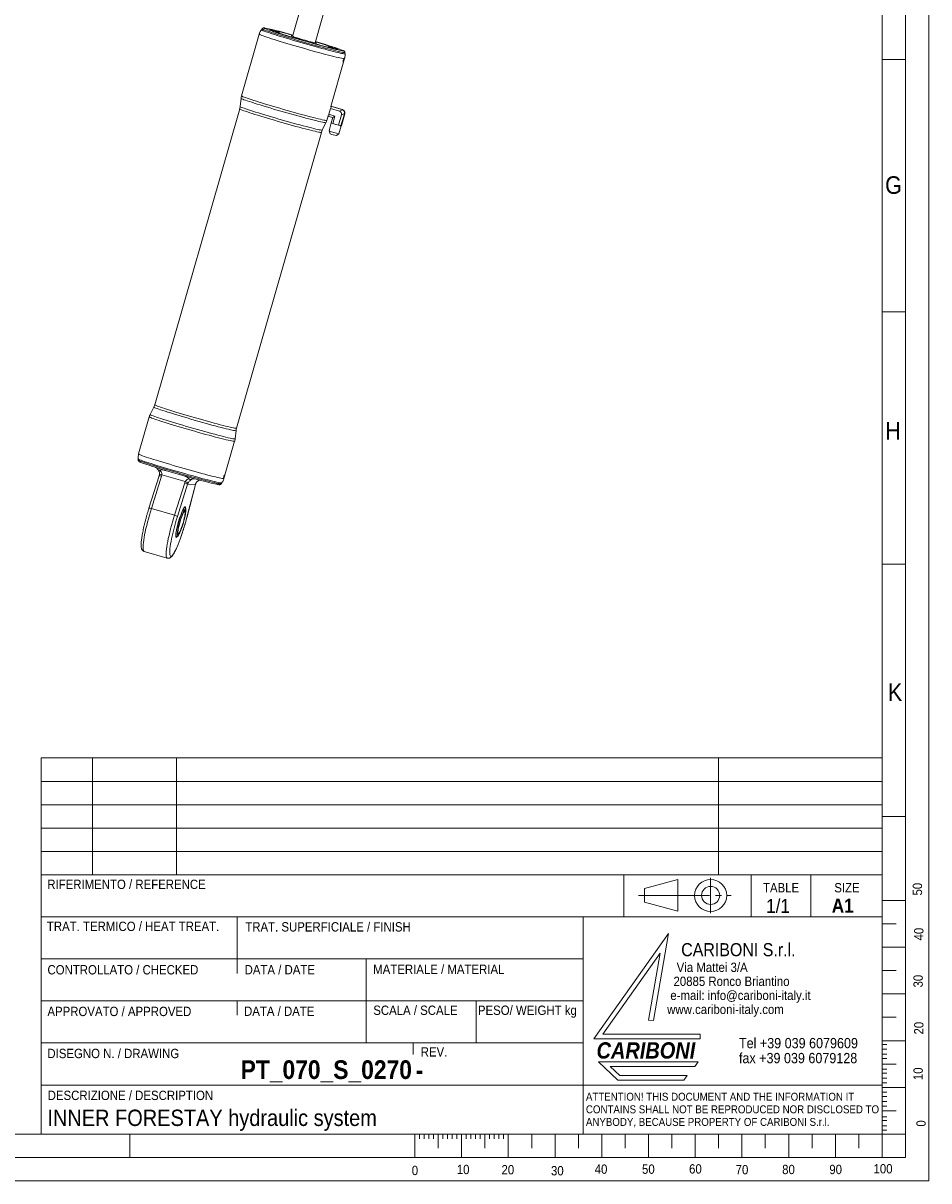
# Model space of a CAD drawing. Header units: millimetres. Extents: x 50 to 4155, y 50 to 2920.
# Tile 10 of 12: x 3186 to 4155, y 50 to 1289. Entities that reach past the tile are written whole.
import ezdxf

# ---------------------------------------------------------------- set-up
doc = ezdxf.new("R2010")
doc.units = ezdxf.units.MM
doc.header["$LTSCALE"] = 5
doc.linetypes.add('SLD-Centro', pattern=[19.05, 15.24, -1.27, 1.27, -1.27])
doc.linetypes.add('SLD-Solido', pattern=[0])
doc.styles.add('SLDTEXTSTYLE1', font='GOTHIC.TTF', dxfattribs={"width": 0.913})
doc.styles.add('SLDTEXTSTYLE2', font='GOTHICB.TTF', dxfattribs={"width": 0.913})
doc.styles.add('SLDTEXTSTYLE3', font='GOTHICBI.TTF', dxfattribs={"width": 0.913})

# ---------------------------------------------------------------- blocks, each defined once
blk = doc.blocks.new('SW_NOTE_0')
at = {"color": 0, "linetype": 'Continuous', "lineweight": 0, "char_height": 10, "attachment_point": 1, "style": 'SLDTEXTSTYLE1'}
for s, insert in [('   Via Mattei 3/A', (0, 12.8)), ('  20885 Ronco Briantino', (0, -2.2)), (' e-mail: info@cariboni-italy.it', (0, -17.2)), ('www.cariboni-italy.com', (0, -32.2))]:
    blk.add_mtext(s, dxfattribs=dict(at, insert=insert))
blk = doc.blocks.new('SW_NOTE_1')
at = {"color": 0, "linetype": 'Continuous', "lineweight": 0, "char_height": 11, "attachment_point": 1, "style": 'SLDTEXTSTYLE1'}
for s, insert in [('Tel +39 039 6079609', (0, 14.1)), ('fax +39 039 6079128', (0, -1.9))]:
    blk.add_mtext(s, dxfattribs=dict(at, insert=insert))
blk = doc.blocks.new('SW_NOTE_2')
at = {"color": 0, "linetype": 'Continuous', "lineweight": 0, "char_height": 8.5, "attachment_point": 1, "style": 'SLDTEXTSTYLE1'}
for s, insert in [('ATTENTION! THIS DOCUMENT AND THE INFORMATION IT', (0, 10.9)), ('CONTAINS SHALL NOT BE REPRODUCED NOR DISCLOSED TO', (0, -2.6)), ('ANYBODY, BECAUSE PROPERTY OF CARIBONI S.r.l.', (0, -16.1))]:
    blk.add_mtext(s, dxfattribs=dict(at, insert=insert))

msp = doc.modelspace()

# ---------------------------------------------------------------- linework, layer by layer
at = {"color": 7, "linetype": 'SLD-Solido', "lineweight": 0}
for p, q in [((4155, 50), (4155, 2920)), ((4130, 75), (4130, 2895)), ((4130, 1250), (4105, 1250)), ((4105, 1250), (4130, 1250)), ((4105, 980), (4130, 980)), ((4105, 710), (4130, 710)), ((3205, 502.536), (3205, 100.036)), ((3205, 502.536), (4105, 502.536)), ((3260, 502.536), (3260, 377.495)), ((3350, 502.536), (3350, 377.495)), ((3930, 502.536), (3930, 377.495)), ((3205.017, 477.495), (4105.017, 477.495)), ((3205.017, 452.495), (4105.017, 452.495)), ((4105, 440), (4130, 440)), ((3205.017, 427.495), (4105.017, 427.495)), ((3205.017, 402.495), (4105.017, 402.495)), ((3828.758, 377.495), (3828.758, 332.536)), ((3886.558, 372.35), (3850.794, 362.721)), ((3886.558, 372.35), (3886.558, 338.475)), ((3965, 377.495), (3965, 332.536)), ((4028.681, 377.495), (4028.681, 332.536)), ((4104.971, 377.471), (4104.971, 99.971)), ((3850.794, 362.721), (3850.794, 348.104)), ((3850.794, 348.104), (3886.558, 338.475)), ((4105, 350), (4130, 350)), ((4105, 332.536), (3205, 332.536)), ((3415, 287.536), (3415, 332.536)), ((3785, 197.536), (3785, 332.536)), ((4105, 325), (4120, 325)), ((3796.396, 201.883), (3876.334, 314.625)), ((3876.334, 314.625), (3860.227, 221.754)), ((4105, 300), (4130, 300)), ((3785, 287.536), (3205, 287.536)), ((3415, 287.536), (3415, 272.042)), ((3552.715, 197.536), (3552.715, 287.536)), ((3867.631, 293.706), (3806.07, 206.883)), ((3867.631, 293.706), (3855.175, 221.883)), ((4105, 275), (4120, 275)), ((4105, 250), (4130, 250)), ((3785, 242.536), (3205, 242.536)), ((3415, 242.536), (3415, 227.136)), ((3670.542, 242.536), (3670.542, 197.536)), ((4105, 225), (4120, 225)), ((3855.175, 221.883), (3860.227, 221.754)), ((3910.227, 201.883), (3796.396, 201.883)), ((3806.07, 206.883), (3910.175, 206.883)), ((3910.175, 206.883), (3910.227, 201.883)), ((4105, 200), (4130, 200)), ((3603.076, 197.536), (3603.076, 185.043)), ((4105, 195.886), (4110, 195.886)), ((4105, 191.083), (4110, 191.083)), ((3908.098, 177.41), (3801.396, 177.41)), ((3801.396, 177.41), (3822.147, 157.828)), ((3908.098, 177.41), (3904.632, 172.298)), ((4105, 185.635), (4110, 185.635)), ((4105, 180.851), (4110, 180.851)), ((4105, 175), (4120, 175)), ((3813.898, 172.298), (3824.163, 162.611)), ((3904.632, 172.298), (3813.898, 172.298)), ((3824.163, 162.611), (3896.396, 162.611)), ((3896.396, 162.611), (3892.909, 157.828)), ((4105, 169.542), (4110, 169.542)), ((4105, 165.303), (4110, 165.303)), ((3785, 100.036), (3785, 152.536)), ((3785, 152.536), (4105, 152.536)), ((3822.147, 157.828), (3892.909, 157.828)), ((4105, 159.855), (4110, 159.855)), ((4105, 154.776), (4110, 154.776)), ((4105, 150), (4130, 150)), ((4105, 144.997), (4110, 144.997)), ((4105, 140.194), (4110, 140.194)), ((4105, 134.746), (4110, 134.746)), ((4105, 129.962), (4110, 129.962)), ((4105, 125), (4120, 125)), ((4105, 118.654), (4110, 118.654)), ((4105, 114.414), (4110, 114.414)), ((3300, 100), (3300, 75)), ((3605, 100), (3605, 75)), ((3610, 100), (3610, 95)), ((3615, 100), (3615, 95)), ((3620, 100), (3620, 95)), ((3625, 100), (3625, 95)), ((3630, 100), (3630, 85)), ((3635, 100), (3635, 95)), ((3640, 100), (3640, 95)), ((3645, 100), (3645, 95)), ((3650, 100), (3650, 95)), ((3655, 100), (3655, 75)), ((3660, 100), (3660, 95)), ((3665, 100), (3665, 95)), ((3670, 100), (3670, 95)), ((3675, 100), (3675, 95)), ((3680, 100), (3680, 85)), ((3685, 100), (3685, 95)), ((3690, 100), (3690, 95)), ((3695, 100), (3695, 95)), ((3700, 100), (3700, 95)), ((3705, 100), (3705, 75)), ((3730, 100), (3730, 85)), ((3755, 100), (3755, 75)), ((3780, 100), (3780, 85)), ((3805, 100), (3805, 75)), ((3830, 100), (3830, 85)), ((3855, 100), (3855, 75)), ((3880, 85), (3880, 100)), ((3905, 100), (3905, 75)), ((3930, 100), (3930, 85)), ((3955, 100), (3955, 75)), ((3980, 100), (3980, 85)), ((4005, 100), (4005, 75)), ((4030, 100), (4030, 85)), ((4055, 100), (4055, 75)), ((4080, 100), (4080, 85)), ((4105, 108.966), (4110, 108.966)), ((4105, 104.183), (4110, 104.183)), ((4105, 100), (4105, 75)), ((4130, 100), (4105, 100)), ((75, 75), (4130, 75)), ((50, 50), (4155, 50))]:
    msp.add_line(p, q, dxfattribs=at)
at = {"color": 7, "linetype": 'SLD-Solido', "lineweight": 15}
for p, q in [((4105, 100), (4105, 2870)), ((3554.525, 1554.599), (3474.133, 1274.62)), ((3498.162, 1267.721), (3578.554, 1547.699)), ((3438.439, 1277.127), (3419.463, 1211.042)), ((3441.481, 1282.853), (3440.731, 1281.822)), ((3450.668, 1281.604), (3450.328, 1281.417)), ((3521.947, 1260.852), (3521.758, 1261.192)), ((3530.297, 1256.104), (3530.208, 1257.376)), ((3515.023, 1199.623), (3529.749, 1250.909)), ((3418.962, 1208.469), (3418.031, 1199.629)), ((3417.533, 1197.072), (3326.632, 880.492)), ((3510.774, 1184.824), (3512.165, 1189.67)), ((3511.71, 1189.82), (3512.872, 1189.436)), ((3512.861, 1189.086), (3512.934, 1191.35)), ((3512.934, 1191.35), (3514.686, 1197.451)), ((3519.423, 1189.456), (3512.934, 1191.35)), ((3515.774, 1199.432), (3514.603, 1199.73)), ((3515.895, 1199.653), (3514.686, 1197.451)), ((3524.194, 1194.676), (3514.686, 1197.451)), ((3527.147, 1196.369), (3515.895, 1199.653)), ((3516.311, 1199.63), (3515.895, 1199.653)), ((3527.562, 1196.346), (3516.311, 1199.63)), ((3519.423, 1189.456), (3517.127, 1181.459)), ((3519.423, 1189.456), (3517.14, 1187.837)), ((3526.337, 1190.744), (3523.165, 1179.696)), ((3524.194, 1194.676), (3527.571, 1196.213)), ((3529.621, 1191.828), (3525.943, 1179.019)), ((3529.714, 1192.281), (3526.337, 1190.744)), ((3530.037, 1191.805), (3526.359, 1178.996)), ((3527.147, 1196.369), (3527.562, 1196.346)), ((3530.037, 1191.805), (3529.621, 1191.828)), ((3505.933, 1174.389), (3509.833, 1182.376)), ((3517.14, 1187.837), (3512.861, 1189.086)), ((3515.573, 1182.039), (3513.121, 1173.499)), ((3517.14, 1187.837), (3515.485, 1182.072)), ((3515.727, 1181.982), (3515.485, 1182.072)), ((3516.284, 1181.774), (3515.727, 1181.982)), ((3517.127, 1181.459), (3516.284, 1181.774)), ((3519.396, 1180.796), (3517.127, 1181.459)), ((3520.896, 1180.359), (3519.396, 1180.796)), ((3523.165, 1179.696), (3520.896, 1180.359)), ((3523.165, 1179.696), (3524.592, 1179.349)), ((3523.802, 1170.432), (3526.262, 1179.001)), ((3524.592, 1179.349), (3525.534, 1179.119)), ((3525.534, 1179.119), (3525.943, 1179.019)), ((3525.943, 1179.019), (3526.04, 1179.014)), ((3526.04, 1179.014), (3526.263, 1179.002)), ((3526.263, 1179.002), (3526.359, 1178.996)), ((3414.097, 855.377), (3504.999, 1171.957)), ((3513.121, 1173.495), (3514.279, 1170.48)), ((3521.219, 1168.488), (3523.799, 1170.429)), ((3320.856, 867.626), (3309.423, 827.808)), ((3325.697, 878.06), (3321.797, 870.073)), ((3412.668, 843.981), (3413.599, 852.82)), ((3400.734, 801.589), (3412.167, 841.407)), ((3308.876, 822.612), (3308.965, 821.341)), ((3334.347, 805.535), (3359.261, 798.262)), ((3331.39, 804.411), (3320.476, 769.849)), ((3333.991, 804.074), (3323.077, 769.512)), ((3347.798, 762.296), (3358.712, 796.857)), ((3361.824, 795.459), (3350.91, 760.897)), ((3361.162, 760.327), (3370.127, 794.997)), ((3361.214, 760.409), (3370.179, 795.079)), ((3370.127, 794.997), (3361.824, 795.459)), ((3397.691, 795.864), (3398.441, 796.895)), ((3323.077, 769.512), (3347.798, 762.296)), ((3358.917, 771.125), (3358.885, 771.174)), ((3359.341, 770.386), (3358.887, 771.175)), ((3349.412, 738.726), (3349.466, 738.75)), ((3349.466, 738.75), (3350.221, 739.145)), ((3315.332, 723.57), (3340.053, 716.354)), ((3205, 377.495), (4105, 377.495)), ((3205, 197.536), (3785, 197.536)), ((3785, 197.536), (3785, 152.536)), ((3785, 152.536), (3205, 152.536)), ((100, 100), (4105, 100)), ((3205, 100.036), (4105, 100.036))]:
    msp.add_line(p, q, dxfattribs=at)
at = {"color": 8, "linetype": 'SLD-Solido', "lineweight": 15}
for p, q in [((3370.179, 795.078), (3370.127, 794.997)), ((3370.521, 796.107), (3370.457, 796.022)), ((3350.91, 760.897), (3350.621, 759.976)), ((3361.214, 760.409), (3361.162, 760.327))]:
    msp.add_line(p, q, dxfattribs=at)
at = {"color": 7, "linetype": 'SLD-Centro', "lineweight": 0}
for p, q in [((3921.521, 374.356), (3921.521, 336.469)), ((3844.235, 355.413), (3943.326, 355.413))]:
    msp.add_line(p, q, dxfattribs=at)
at = {"color": 8, "linetype": 'SLD-Solido', "lineweight": 15, "flags": 128}
for points in [[(3529.749, 1250.909), (3529.715, 1250.871), (3529.391, 1250.83), (3528.731, 1250.886), (3527.74, 1251.04), (3526.427, 1251.29), (3524.8, 1251.634), (3522.871, 1252.069), (3520.656, 1252.593), (3518.169, 1253.202), (3515.431, 1253.891), (3512.461, 1254.655), (3509.28, 1255.488), (3505.913, 1256.384), (3502.385, 1257.337), (3498.721, 1258.339), (3494.949, 1259.384), (3491.096, 1260.462), (3487.192, 1261.567), (3483.264, 1262.69), (3479.343, 1263.823), (3475.457, 1264.958), (3471.635, 1266.085), (3467.905, 1267.197), (3464.295, 1268.286), (3460.832, 1269.343), (3457.541, 1270.36), (3454.446, 1271.331), (3451.571, 1272.247), (3448.937, 1273.103), (3446.563, 1273.891), (3444.467, 1274.606), (3442.664, 1275.243), (3441.168, 1275.797), (3439.99, 1276.263), (3439.138, 1276.639), (3438.619, 1276.922), (3438.437, 1277.108), (3438.439, 1277.127)], [(3440.731, 1281.822), (3440.738, 1281.746), (3441.015, 1281.533), (3441.63, 1281.224), (3442.58, 1280.822), (3443.856, 1280.329), (3445.449, 1279.75), (3447.347, 1279.089), (3449.535, 1278.35), (3451.997, 1277.54), (3454.714, 1276.664), (3457.666, 1275.73), (3460.829, 1274.743), (3464.181, 1273.713), (3467.694, 1272.647), (3471.343, 1271.552), (3475.1, 1270.438), (3478.937, 1269.312)], [(3479.329, 1270.46), (3475.529, 1271.576), (3471.807, 1272.679), (3468.192, 1273.764), (3464.711, 1274.82), (3461.391, 1275.841), (3458.257, 1276.818), (3455.333, 1277.743), (3452.642, 1278.611), (3450.202, 1279.413), (3448.035, 1280.145), (3446.154, 1280.8), (3444.576, 1281.374), (3443.312, 1281.862), (3442.372, 1282.261), (3441.762, 1282.567), (3441.488, 1282.778), (3441.481, 1282.853)], [(3444.619, 1283.601), (3444.425, 1283.624), (3443.864, 1283.655), (3443.645, 1283.588), (3443.768, 1283.421), (3444.074, 1283.238)], [(3478.937, 1269.312), (3482.823, 1268.184), (3486.73, 1267.061), (3490.627, 1265.953), (3494.485, 1264.867), (3498.276, 1263.812), (3501.969, 1262.797), (3505.536, 1261.828), (3508.952, 1260.914), (3512.188, 1260.06), (3515.222, 1259.275), (3518.03, 1258.563), (3520.59, 1257.93), (3522.883, 1257.38), (3524.892, 1256.919), (3526.601, 1256.549), (3527.998, 1256.274), (3529.071, 1256.095), (3529.812, 1256.014), (3530.216, 1256.032), (3530.297, 1256.104)], [(3530.208, 1257.376), (3530.128, 1257.304), (3529.728, 1257.287), (3528.993, 1257.367), (3527.93, 1257.544), (3526.547, 1257.817), (3524.854, 1258.183), (3522.864, 1258.64), (3520.592, 1259.184), (3518.056, 1259.811), (3515.275, 1260.517), (3512.269, 1261.295), (3509.063, 1262.141), (3505.679, 1263.046), (3502.145, 1264.006), (3498.487, 1265.012), (3494.732, 1266.057), (3490.91, 1267.132), (3487.049, 1268.23), (3483.179, 1269.342), (3479.329, 1270.46)], [(3528.278, 1259.074), (3528.542, 1259.069), (3528.761, 1259.137), (3528.638, 1259.303), (3528.174, 1259.567), (3527.818, 1259.732)], [(3509.833, 1182.376), (3509.756, 1182.328), (3509.346, 1182.31), (3508.594, 1182.392), (3507.506, 1182.574), (3506.089, 1182.853), (3504.355, 1183.228), (3502.317, 1183.696), (3499.991, 1184.253), (3497.393, 1184.896), (3494.545, 1185.618), (3491.467, 1186.415), (3488.183, 1187.281), (3484.718, 1188.209), (3481.098, 1189.191), (3477.352, 1190.222), (3473.507, 1191.291), (3469.592, 1192.393), (3465.638, 1193.517), (3461.675, 1194.656), (3457.732, 1195.801), (3453.84, 1196.943), (3450.029, 1198.074), (3446.326, 1199.184), (3442.762, 1200.266), (3439.362, 1201.311), (3436.152, 1202.312), (3433.158, 1203.26), (3430.401, 1204.148), (3427.903, 1204.97), (3425.683, 1205.72), (3423.758, 1206.391), (3422.142, 1206.978), (3420.847, 1207.478), (3419.884, 1207.886), (3419.26, 1208.2), (3418.979, 1208.416), (3418.962, 1208.468)], [(3419.463, 1211.042), (3419.462, 1211.023), (3419.644, 1210.836), (3420.163, 1210.554), (3421.014, 1210.178), (3422.193, 1209.711), (3423.689, 1209.158), (3425.491, 1208.521), (3427.587, 1207.806), (3429.961, 1207.018), (3432.596, 1206.162), (3435.471, 1205.245), (3438.565, 1204.275), (3441.856, 1203.257), (3445.32, 1202.2), (3448.93, 1201.112), (3452.66, 1200), (3456.482, 1198.872), (3460.368, 1197.738), (3464.289, 1196.605), (3468.216, 1195.482), (3472.121, 1194.377), (3475.973, 1193.298), (3479.745, 1192.254), (3483.409, 1191.252), (3486.938, 1190.299), (3490.305, 1189.403), (3493.485, 1188.569), (3496.456, 1187.806), (3499.194, 1187.117), (3501.68, 1186.508), (3503.896, 1185.984), (3505.824, 1185.548), (3507.451, 1185.204), (3508.765, 1184.954), (3509.755, 1184.801), (3510.415, 1184.744), (3510.74, 1184.785), (3510.774, 1184.824)], [(3454.848, 1184.872), (3451.049, 1185.986), (3447.331, 1187.09), (3443.722, 1188.173), (3440.25, 1189.227), (3436.942, 1190.245), (3433.825, 1191.217), (3430.923, 1192.137), (3428.258, 1192.998), (3425.851, 1193.792), (3423.722, 1194.514), (3421.886, 1195.157), (3420.359, 1195.717), (3419.152, 1196.19), (3418.274, 1196.571), (3417.733, 1196.857), (3417.532, 1197.047), (3417.533, 1197.072)], [(3418.031, 1199.629), (3418.032, 1199.612), (3418.233, 1199.421), (3418.777, 1199.133), (3419.659, 1198.75), (3420.873, 1198.276), (3422.408, 1197.713), (3424.252, 1197.066), (3426.392, 1196.341), (3428.811, 1195.543), (3431.489, 1194.678), (3434.406, 1193.753), (3437.539, 1192.776), (3440.863, 1191.753), (3444.352, 1190.693), (3447.98, 1189.605), (3451.717, 1188.496), (3455.534, 1187.376)], [(3504.999, 1171.958), (3504.971, 1171.924), (3504.658, 1171.881), (3504.006, 1171.938), (3503.019, 1172.092), (3501.706, 1172.344), (3500.076, 1172.692), (3498.142, 1173.131), (3495.919, 1173.66), (3493.426, 1174.274), (3490.68, 1174.968), (3487.705, 1175.736), (3484.522, 1176.574), (3481.158, 1177.473), (3477.638, 1178.428), (3473.989, 1179.43), (3470.242, 1180.472), (3466.423, 1181.546), (3462.565, 1182.643), (3458.696, 1183.754), (3454.848, 1184.872)], [(3455.534, 1187.376), (3459.402, 1186.253), (3463.29, 1185.136), (3467.168, 1184.033), (3471.005, 1182.954), (3474.772, 1181.907), (3478.438, 1180.9), (3481.976, 1179.94), (3485.357, 1179.036), (3488.556, 1178.195), (3491.546, 1177.422), (3494.305, 1176.725), (3496.811, 1176.108), (3499.045, 1175.577), (3500.989, 1175.135), (3502.627, 1174.786), (3503.947, 1174.533), (3504.939, 1174.377), (3505.594, 1174.32), (3505.909, 1174.363), (3505.933, 1174.389)], [(3326.632, 880.492), (3326.631, 880.467), (3326.831, 880.277), (3327.373, 879.99), (3328.25, 879.609), (3329.457, 879.137), (3330.985, 878.577), (3332.82, 877.934), (3334.95, 877.212), (3337.356, 876.418), (3340.021, 875.557), (3342.924, 874.637), (3346.041, 873.664), (3349.348, 872.647), (3352.82, 871.592), (3356.43, 870.509), (3360.148, 869.406), (3363.946, 868.291)], [(3412.167, 841.407), (3412.133, 841.369), (3411.808, 841.328), (3411.148, 841.384), (3410.158, 841.538), (3408.844, 841.788), (3407.217, 842.132), (3405.289, 842.568), (3403.073, 843.092), (3400.587, 843.701), (3397.848, 844.389), (3394.878, 845.153), (3391.697, 845.986), (3388.331, 846.883), (3384.802, 847.835), (3381.138, 848.838), (3377.366, 849.882), (3373.513, 850.961), (3369.609, 852.066), (3365.682, 853.189), (3361.761, 854.322), (3357.874, 855.456), (3354.052, 856.583), (3350.323, 857.696), (3346.713, 858.784), (3343.249, 859.841), (3339.958, 860.859), (3336.864, 861.829), (3333.989, 862.746), (3331.354, 863.601), (3328.98, 864.39), (3326.884, 865.105), (3325.081, 865.742), (3323.585, 866.295), (3322.407, 866.762), (3321.556, 867.138), (3321.037, 867.42), (3320.855, 867.607), (3320.856, 867.626)], [(3321.797, 870.073), (3321.809, 870.004), (3322.09, 869.788), (3322.714, 869.475), (3323.677, 869.067), (3324.972, 868.567), (3326.588, 867.979), (3328.513, 867.308), (3330.733, 866.559), (3333.231, 865.736), (3335.988, 864.848), (3338.982, 863.9), (3342.192, 862.9), (3345.592, 861.855), (3349.156, 860.773), (3352.858, 859.662), (3356.67, 858.532), (3360.562, 857.39)], [(3413.599, 852.82), (3413.456, 852.745), (3412.97, 852.752), (3412.146, 852.858), (3410.989, 853.062), (3409.508, 853.364), (3407.716, 853.759), (3405.625, 854.247), (3403.253, 854.821), (3400.618, 855.479), (3397.74, 856.215), (3394.642, 857.022), (3391.349, 857.896), (3387.886, 858.829), (3384.281, 859.813), (3380.56, 860.841), (3376.755, 861.905), (3372.894, 862.997), (3369.007, 864.108), (3365.125, 865.229), (3361.279, 866.352), (3357.498, 867.468), (3353.812, 868.567), (3350.25, 869.642), (3346.84, 870.685), (3343.609, 871.686), (3340.581, 872.638), (3337.78, 873.534), (3335.23, 874.366), (3332.948, 875.128), (3330.954, 875.815), (3329.262, 876.42), (3327.887, 876.939), (3326.838, 877.369), (3326.124, 877.704), (3325.751, 877.944), (3325.697, 878.06)], [(3363.946, 868.291), (3367.795, 867.174), (3371.663, 866.062), (3375.522, 864.966), (3379.34, 863.892), (3383.088, 862.85), (3386.736, 861.848), (3390.256, 860.893), (3393.621, 859.994), (3396.803, 859.156), (3399.779, 858.388), (3402.524, 857.694), (3405.018, 857.08), (3407.24, 856.551), (3409.174, 856.111), (3410.804, 855.764), (3412.118, 855.512), (3413.105, 855.358), (3413.757, 855.301), (3414.07, 855.344), (3414.097, 855.377)], [(3360.562, 857.39), (3364.505, 856.245), (3368.468, 855.106), (3372.422, 853.981), (3376.337, 852.88), (3380.182, 851.81), (3383.928, 850.78), (3387.548, 849.797), (3391.013, 848.869), (3394.297, 848.004), (3397.375, 847.206), (3400.223, 846.484), (3402.82, 845.842), (3405.147, 845.284), (3407.185, 844.817), (3408.919, 844.442), (3410.335, 844.162), (3411.424, 843.981), (3412.176, 843.899), (3412.586, 843.916), (3412.668, 843.981)], [(3398.441, 796.895), (3398.37, 796.855), (3397.966, 796.838), (3397.225, 796.919), (3396.152, 797.097), (3394.755, 797.373), (3393.046, 797.742), (3391.037, 798.204), (3388.744, 798.753), (3386.184, 799.386), (3383.376, 800.098), (3380.342, 800.884), (3377.106, 801.737), (3373.69, 802.652), (3370.122, 803.62), (3366.43, 804.636), (3362.639, 805.69), (3358.781, 806.776), (3354.884, 807.884), (3350.977, 809.007), (3347.091, 810.136), (3343.254, 811.261), (3339.497, 812.376), (3335.848, 813.47), (3332.335, 814.537), (3328.983, 815.567), (3325.82, 816.553), (3322.868, 817.487), (3320.151, 818.363), (3317.689, 819.173), (3315.501, 819.912), (3313.603, 820.573), (3312.01, 821.153), (3310.734, 821.645), (3309.784, 822.048), (3309.169, 822.357), (3308.892, 822.57), (3308.876, 822.612)], [(3308.965, 821.341), (3308.981, 821.298), (3309.255, 821.087), (3309.865, 820.781), (3310.805, 820.383), (3312.069, 819.895), (3313.647, 819.321), (3315.527, 818.665), (3317.695, 817.934), (3320.134, 817.131), (3322.826, 816.263), (3325.75, 815.338), (3328.884, 814.361), (3332.204, 813.341), (3335.684, 812.284), (3339.299, 811.2), (3343.021, 810.096), (3346.821, 808.981), (3350.671, 807.863), (3354.541, 806.75), (3358.402, 805.652), (3362.225, 804.577), (3365.979, 803.532), (3369.638, 802.526), (3373.172, 801.567), (3376.555, 800.661), (3379.762, 799.816), (3382.767, 799.037), (3385.549, 798.332), (3388.085, 797.705), (3390.357, 797.16), (3392.347, 796.704), (3394.04, 796.337), (3395.423, 796.065), (3396.486, 795.887), (3397.221, 795.807), (3397.621, 795.824), (3397.691, 795.864)], [(3309.423, 827.808), (3309.422, 827.789), (3309.604, 827.602), (3310.123, 827.32), (3310.974, 826.944), (3312.152, 826.477), (3313.648, 825.924), (3315.451, 825.287), (3317.547, 824.572), (3319.921, 823.783), (3322.555, 822.928), (3325.43, 822.011), (3328.525, 821.041), (3331.816, 820.023), (3335.28, 818.966), (3338.889, 817.878), (3342.619, 816.765), (3346.441, 815.638), (3350.327, 814.504), (3354.249, 813.371), (3358.176, 812.248), (3362.08, 811.143), (3365.933, 810.064), (3369.705, 809.02), (3373.369, 808.017), (3376.897, 807.065), (3380.264, 806.168), (3383.445, 805.335), (3386.415, 804.571), (3389.154, 803.883), (3391.64, 803.274), (3393.855, 802.75), (3395.784, 802.314), (3397.411, 801.97), (3398.724, 801.72), (3399.715, 801.567), (3400.375, 801.51), (3400.7, 801.551), (3400.734, 801.589)], [(3323.077, 769.512), (3321.963, 765.898), (3320.889, 762.248), (3319.867, 758.596), (3318.905, 754.975), (3318.012, 751.417), (3317.197, 747.954), (3316.466, 744.618), (3315.826, 741.439), (3315.283, 738.445), (3314.842, 735.665), (3314.506, 733.122), (3314.28, 730.84), (3314.164, 728.84), (3314.161, 727.14), (3314.269, 725.754), (3314.489, 724.697), (3314.817, 723.976), (3315.252, 723.599), (3315.332, 723.57)], [(3359.016, 770.631), (3358.63, 770.482), (3358.156, 769.999), (3357.604, 769.194), (3356.985, 768.083), (3356.313, 766.69), (3355.603, 765.045), (3354.868, 763.182), (3354.125, 761.142), (3353.39, 758.968), (3352.678, 756.706), (3352.004, 754.404), (3351.384, 752.112), (3350.829, 749.879), (3350.353, 747.751), (3349.965, 745.775), (3349.672, 743.992), (3349.483, 742.441), (3349.4, 741.154), (3349.426, 740.16), (3349.559, 739.478), (3349.797, 739.124), (3350.136, 739.105), (3350.221, 739.145)], [(3351.69, 748.151), (3351.395, 746.628), (3351.13, 744.979), (3350.969, 743.567), (3350.916, 742.427), (3350.971, 741.587), (3351.134, 741.067), (3351.401, 740.881), (3351.765, 741.032), (3352.216, 741.518), (3352.745, 742.325), (3353.338, 743.435), (3353.98, 744.82), (3354.655, 746.446), (3355.347, 748.273), (3356.04, 750.255), (3356.714, 752.345), (3357.356, 754.49), (3357.947, 756.638), (3358.474, 758.736), (3358.925, 760.732), (3359.287, 762.577), (3359.551, 764.225), (3359.713, 765.637), (3359.766, 766.777), (3359.711, 767.617), (3359.547, 768.137), (3359.281, 768.323)], [(3359.281, 768.323), (3358.917, 768.172), (3358.465, 767.686), (3357.937, 766.879), (3357.344, 765.769), (3356.702, 764.384), (3356.027, 762.758), (3355.558, 761.538)], [(3359.341, 770.386), (3359.305, 770.444), (3359.016, 770.631)], [(3340.058, 716.353), (3339.972, 716.383), (3339.538, 716.76), (3339.209, 717.48), (3338.99, 718.538), (3338.881, 719.923), (3338.885, 721.624), (3339, 723.624), (3339.227, 725.906), (3339.562, 728.448), (3340.003, 731.229), (3340.546, 734.222), (3341.186, 737.401), (3341.917, 740.737), (3342.733, 744.2), (3343.626, 747.759), (3344.588, 751.38), (3345.61, 755.032), (3346.683, 758.682), (3347.798, 762.296)], [(3344.594, 736.903), (3344.083, 734.298), (3343.589, 731.498), (3343.196, 728.912), (3342.907, 726.565), (3342.725, 724.479), (3342.652, 722.675), (3342.689, 721.169), (3342.835, 719.976), (3343.088, 719.108), (3343.447, 718.572), (3343.908, 718.374), (3344.466, 718.515), (3345.117, 718.995), (3345.853, 719.809), (3346.669, 720.948), (3347.555, 722.402), (3348.505, 724.158), (3349.507, 726.198), (3350.554, 728.503), (3351.635, 731.051), (3352.74, 733.817), (3353.858, 736.775), (3354.978, 739.897), (3356.09, 743.154), (3357.183, 746.513), (3358.246, 749.942), (3359.271, 753.41), (3360.246, 756.883), (3361.162, 760.327)]]:
    msp.add_lwpolyline(points, dxfattribs=at)
at = {"color": 7, "linetype": 'SLD-Solido', "lineweight": 15, "flags": 128}
for points in [[(3444.074, 1283.238), (3444.232, 1283.158), (3445.035, 1282.8), (3446.169, 1282.349), (3447.626, 1281.811), (3449.393, 1281.188), (3451.456, 1280.485), (3453.799, 1279.71), (3456.403, 1278.867), (3459.248, 1277.964), (3462.309, 1277.008), (3465.562, 1276.006), (3468.982, 1274.967), (3472.54, 1273.899), (3476.208, 1272.81), (3479.957, 1271.71)], [(3474.502, 1275.905), (3472.507, 1276.452), (3469.303, 1277.321), (3466.256, 1278.133), (3463.396, 1278.883), (3460.749, 1279.562), (3458.34, 1280.164), (3456.191, 1280.685), (3454.321, 1281.118), (3452.75, 1281.461), (3451.491, 1281.709), (3450.556, 1281.86), (3449.954, 1281.913), (3449.69, 1281.868), (3449.767, 1281.725), (3450.185, 1281.485), (3450.938, 1281.151), (3452.021, 1280.725), (3453.423, 1280.212), (3455.132, 1279.616), (3457.13, 1278.943), (3459.4, 1278.199), (3461.919, 1277.392), (3464.666, 1276.528), (3467.614, 1275.616), (3470.735, 1274.664), (3474.001, 1273.681), (3477.381, 1272.677), (3480.843, 1271.661)], [(3480.984, 1271.653), (3477.561, 1272.658), (3474.221, 1273.651), (3470.996, 1274.621), (3467.919, 1275.56), (3465.017, 1276.459), (3462.319, 1277.309), (3459.851, 1278.102), (3457.637, 1278.829), (3455.698, 1279.485), (3454.053, 1280.062), (3452.717, 1280.556), (3451.704, 1280.961), (3451.023, 1281.274), (3450.681, 1281.491), (3450.681, 1281.611), (3451.024, 1281.632), (3451.705, 1281.554), (3452.718, 1281.378), (3454.053, 1281.105), (3455.699, 1280.739), (3457.638, 1280.282), (3459.852, 1279.74), (3462.32, 1279.117), (3465.018, 1278.419), (3467.92, 1277.653), (3470.998, 1276.826), (3474.222, 1275.947), (3474.493, 1275.873)], [(3458.032, 1279.669), (3457.095, 1279.936), (3456.248, 1280.166), (3455.618, 1280.322), (3455.302, 1280.383), (3455.348, 1280.337), (3455.749, 1280.193), (3456.444, 1279.973), (3457.326, 1279.709), (3458.263, 1279.442), (3459.111, 1279.212), (3459.74, 1279.055), (3460.056, 1278.995), (3460.01, 1279.04), (3459.609, 1279.184), (3458.915, 1279.405), (3458.032, 1279.669)], [(3474.244, 1275.004), (3473.967, 1275.064), (3473.227, 1275.207), (3472.823, 1275.249), (3472.766, 1275.192), (3473.057, 1275.035), (3473.688, 1274.782), (3474.643, 1274.442), (3475.898, 1274.021), (3477.42, 1273.532), (3479.169, 1272.987), (3481.1, 1272.399), (3483.163, 1271.785), (3485.306, 1271.159), (3487.471, 1270.539), (3489.604, 1269.94), (3491.648, 1269.379), (3493.552, 1268.868), (3495.265, 1268.422), (3496.743, 1268.052), (3497.949, 1267.768), (3498.85, 1267.577), (3499.424, 1267.484), (3499.655, 1267.492), (3499.538, 1267.6), (3499.076, 1267.805), (3498.28, 1268.102), (3498.273, 1268.105)], [(3479.957, 1271.71), (3483.756, 1270.607), (3487.575, 1269.51), (3491.382, 1268.428), (3495.148, 1267.369), (3498.842, 1266.343), (3502.435, 1265.357), (3505.896, 1264.42), (3509.199, 1263.538), (3512.317, 1262.719), (3515.224, 1261.97), (3517.898, 1261.297), (3520.317, 1260.705), (3522.461, 1260.198), (3524.313, 1259.781), (3525.859, 1259.458), (3527.084, 1259.23), (3527.981, 1259.101), (3528.278, 1259.074)], [(3480.843, 1271.661), (3484.355, 1270.641), (3487.884, 1269.629), (3491.398, 1268.632), (3494.863, 1267.661), (3498.247, 1266.725), (3501.519, 1265.832), (3504.648, 1264.991), (3507.605, 1264.209), (3510.361, 1263.494), (3512.893, 1262.852), (3515.175, 1262.29), (3517.186, 1261.812), (3518.908, 1261.424), (3520.325, 1261.128), (3521.424, 1260.928), (3522.193, 1260.826), (3522.627, 1260.822), (3522.72, 1260.916), (3522.472, 1261.108), (3521.886, 1261.395), (3520.967, 1261.776), (3519.723, 1262.246), (3518.166, 1262.801), (3516.31, 1263.436), (3514.174, 1264.145), (3511.776, 1264.922), (3509.14, 1265.759), (3506.289, 1266.648), (3503.251, 1267.581), (3500.054, 1268.549), (3498.531, 1269.006)], [(3498.522, 1268.973), (3501.409, 1268.104), (3504.487, 1267.164), (3507.389, 1266.266), (3510.087, 1265.416), (3512.555, 1264.623), (3514.769, 1263.896), (3516.708, 1263.24), (3518.353, 1262.663), (3519.689, 1262.169), (3520.702, 1261.764), (3521.383, 1261.451), (3521.725, 1261.234), (3521.725, 1261.114), (3521.382, 1261.093), (3520.701, 1261.171), (3519.688, 1261.347), (3518.353, 1261.62), (3516.707, 1261.986), (3514.768, 1262.443), (3512.554, 1262.985), (3510.086, 1263.608), (3507.388, 1264.306), (3504.486, 1265.072), (3501.408, 1265.898), (3498.184, 1266.777), (3494.844, 1267.701), (3491.421, 1268.659), (3487.947, 1269.644), (3484.457, 1270.645), (3480.984, 1271.653)], [(3515.079, 1263.016), (3514.143, 1263.283), (3513.295, 1263.513), (3512.666, 1263.67), (3512.35, 1263.73), (3512.396, 1263.685), (3512.797, 1263.54), (3513.491, 1263.32), (3514.374, 1263.056), (3515.311, 1262.789), (3516.158, 1262.559), (3516.788, 1262.402), (3517.104, 1262.342), (3517.058, 1262.387), (3516.657, 1262.531), (3515.962, 1262.752), (3515.079, 1263.016)], [(3394.864, 795.08), (3394.748, 795.092), (3393.851, 795.222), (3392.625, 795.45), (3391.08, 795.773), (3389.228, 796.19), (3387.084, 796.697), (3384.665, 797.289), (3381.991, 797.962), (3379.084, 798.711), (3375.966, 799.53), (3372.663, 800.412), (3369.201, 801.349), (3365.609, 802.335), (3361.915, 803.361), (3358.149, 804.42), (3354.341, 805.502), (3350.523, 806.599), (3346.724, 807.702), (3342.975, 808.802), (3339.307, 809.89), (3335.748, 810.959), (3332.329, 811.998), (3329.075, 813), (3326.014, 813.956), (3323.17, 814.859), (3320.566, 815.702), (3318.223, 816.477), (3316.159, 817.179), (3314.392, 817.802), (3312.936, 818.341), (3311.802, 818.792), (3311.79, 818.797)], [(3359.635, 769.985), (3359.627, 770.086), (3359.489, 770.791), (3359.242, 771.158), (3358.892, 771.177), (3358.446, 770.849), (3357.913, 770.181), (3357.306, 769.187), (3356.636, 767.887), (3355.919, 766.311), (3355.168, 764.491), (3354.402, 762.466), (3353.635, 760.279), (3352.884, 757.977), (3352.165, 755.609), (3351.494, 753.226), (3350.884, 750.878), (3350.349, 748.615), (3349.9, 746.486), (3349.547, 744.535), (3349.297, 742.805), (3349.156, 741.333), (3349.126, 740.149), (3349.209, 739.279), (3349.402, 738.741), (3349.701, 738.548), (3349.701, 738.548)], [(3358.817, 766.707), (3358.466, 766.549), (3358.026, 766.048), (3357.508, 765.218), (3356.929, 764.082), (3356.303, 762.673), (3355.65, 761.033), (3354.988, 759.207), (3354.336, 757.249), (3353.713, 755.214), (3353.136, 753.163), (3352.624, 751.152), (3352.189, 749.241), (3351.845, 747.484), (3351.602, 745.931), (3351.466, 744.629), (3351.442, 743.613), (3351.53, 742.913), (3351.727, 742.549), (3352.028, 742.533), (3352.425, 742.863), (3352.906, 743.531), (3353.457, 744.518), (3354.061, 745.795), (3354.703, 747.325), (3355.363, 749.064), (3356.023, 750.963), (3356.662, 752.966), (3357.264, 755.017), (3357.811, 757.056), (3358.286, 759.024), (3358.677, 760.864), (3358.971, 762.525), (3359.162, 763.958), (3359.242, 765.121), (3359.21, 765.982), (3359.067, 766.516), (3358.817, 766.707)]]:
    msp.add_lwpolyline(points, dxfattribs=at)
at = {"color": 7, "linetype": 'SLD-Solido', "lineweight": 0}
for radius in [17.152, 9.686]:
    msp.add_circle((3921.521, 355.413), radius, dxfattribs=at)
at = {"color": 7, "linetype": 'SLD-Solido', "lineweight": 15}
for centre, radius, start, end in [((3369.03, 918.071), 373.264, 73.577279, 78.316286), ((3392.316, 891.518), 392.356, 69.796564, 74.284671), ((3519.192, 1190.407), 9.11, 247.641965, 251.383112), ((3567.596, 1343.126), 169.335, 253.462503, 253.991092), ((3534.592, 1218.352), 40.265, 255.618993, 256.999371), ((3526.173, 1179.396), 0.405, 250.833409, 282.801125), ((3536.264, 1233.966), 64.744, 249.056232, 258.902432), ((3529.408, 1210.09), 42.401, 249.094584, 258.86408), ((3357.148, 789.215), 7.8, 53.170523, 78.435954), ((3356.252, 789.868), 8.917, 47.85517, 70.273083), ((3581.883, 687.238), 242.431, 162.540254, 168.178595), ((3346.234, 754.653), 7.8, 53.170523, 78.435954), ((3445.158, 728.397), 95.533, 159.70144, 168.066333), ((3349.034, 740.439), 2.005, 289.422722, 330.655594)]:
    msp.add_arc(centre, radius, start, end, dxfattribs=at)
at = {"color": 8, "linetype": 'SLD-Solido', "lineweight": 15}
for centre, radius, start, end in [((3333.066, 801.942), 3.814, 70.368033, 111.760579), ((3332.21, 800.539), 3.958, 63.253933, 101.956234), ((3321.296, 765.978), 3.958, 63.253933, 101.956234)]:
    msp.add_arc(centre, radius, start, end, dxfattribs=at)
at = {"color": 7, "linetype": 'SLD-Solido', "lineweight": 15}
for centre, major_axis, ratio, start_param, end_param in [((3522.02, 1190.902), (4.074, 2.344), 0.77788816, 5.60626433, 6.9243804), ((3525.239, 1192.896), (3.532, 2.308), 0.78912893, 0.46773714, 0.59407727), ((3527.447, 1192.773), (-2.464, 3.186), 0.77500361, 5.33940436, 5.46574448), ((3526.274, 1192.838), (-0.68, 3.615), 0.94110056, 4.38483721, 5.70295328), ((3526.412, 1192.831), (3.655, 1.054), 0.95934032, 5.8338982, 7.15201427), ((3525.239, 1192.896), (4.459, -0.725), 0.80930901, 6.18715921, 6.31349934), ((3527.447, 1192.773), (0.658, 3.62), 0.74638559, 4.57917377, 4.7055139), ((3323.533, 807.127), (7.771, 7.962), 0.97361102, 5.19058703, 5.32678821), ((3369.171, 793.804), (7.771, 7.962), 0.97361102, 1.91279319, 2.04899437), ((3369.431, 793.239), (5.99, 5.512), 0.96429038, 1.96160186, 2.09780304), ((3377.733, 792.777), (-3.911, 7.082), 0.95976875, 0.66652814, 0.80272932)]:
    msp.add_ellipse(centre, major_axis=major_axis, ratio=ratio, start_param=start_param, end_param=end_param, dxfattribs=at)
for points, knots in [([(3440.771, 1281.818), (3440.551, 1281.525), (3439.919, 1280.684), (3439.104, 1279.117), (3438.671, 1277.8), (3438.453, 1277.134)], [0, 0, 0, 0, 0.20908734, 0.60048967, 1, 1, 1, 1]), ([(3444.347, 1283.652), (3444.212, 1283.672), (3443.846, 1283.724), (3443.469, 1283.743), (3443.04, 1283.725), (3442.638, 1283.662), (3442.163, 1283.466), (3441.73, 1283.205), (3441.566, 1282.933), (3441.529, 1282.871)], [0, 0, 0, 0, 0.17714511, 0.47883641, 0.64342936, 0.77197392, 0.87195535, 0.97039042, 1, 1, 1, 1]), ([(3530.186, 1257.425), (3530.162, 1257.599), (3530.111, 1257.986), (3529.852, 1258.422), (3529.582, 1258.743), (3529.307, 1258.975), (3528.988, 1259.188), (3528.621, 1259.391), (3528.247, 1259.557), (3528.058, 1259.64)], [0, 0, 0, 0, 0.06807944, 0.15180452, 0.24154928, 0.35073317, 0.50291496, 0.74925474, 1, 1, 1, 1]), ([(3529.712, 1250.917), (3529.795, 1251.168), (3530.104, 1252.099), (3530.296, 1253.763), (3530.389, 1255.263), (3530.291, 1256.033), (3530.28, 1256.122)], [0, 0, 0, 0, 0.15001194, 0.55750409, 0.94900646, 1, 1, 1, 1]), ([(3529.049, 1250.109), (3529.069, 1250.091), (3529.108, 1250.054), (3529.092, 1249.788), (3529.022, 1249.398), (3528.905, 1248.911), (3528.758, 1248.386), (3528.596, 1247.881), (3528.437, 1247.454), (3528.296, 1247.153), (3528.185, 1247.013), (3528.116, 1247.05), (3528.097, 1247.261), (3528.133, 1247.62), (3528.221, 1248.087), (3528.355, 1248.608), (3528.521, 1249.124), (3528.698, 1249.577), (3528.864, 1249.915), (3528.984, 1250.088), (3529.031, 1250.103), (3529.049, 1250.109)], [0, 0, 0, 0, 0.053667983, 0.107335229, 0.161021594, 0.214720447, 0.268398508, 0.32205495, 0.375722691, 0.429417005, 0.483111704, 0.53678001, 0.590436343, 0.644113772, 0.697812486, 0.751499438, 0.805159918, 0.858820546, 0.912507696, 0.96620636, 1, 1, 1, 1]), ([(3419.474, 1211.04), (3419.457, 1210.991), (3419.191, 1210.261), (3419.024, 1209.373), (3418.983, 1208.539), (3418.978, 1208.429)], [0, 0, 0, 0, 0.058913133, 0.875220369, 1, 1, 1, 1]), ([(3417.996, 1199.613), (3417.958, 1199.187), (3417.882, 1198.326), (3417.624, 1197.5), (3417.494, 1197.082)], [0, 0, 0, 0, 0.494757, 1, 1, 1, 1]), ([(3509.791, 1182.368), (3509.975, 1182.724), (3510.381, 1183.51), (3510.611, 1184.364), (3510.737, 1184.832)], [0, 0, 0, 0, 0.45330438, 1, 1, 1, 1]), ([(3505.025, 1171.953), (3505.057, 1172.092), (3505.249, 1172.931), (3505.567, 1173.75), (3505.925, 1174.373), (3505.926, 1174.374)], [0, 0, 0, 0, 0.16572627, 0.99880176, 1, 1, 1, 1]), ([(3326.592, 880.501), (3326.519, 880.204), (3326.313, 879.363), (3325.928, 878.585), (3325.679, 878.083)], [0, 0, 0, 0, 0.35332542, 1, 1, 1, 1]), ([(3321.829, 870.077), (3321.744, 869.922), (3321.32, 869.153), (3321.07, 868.308), (3320.87, 867.632)], [0, 0, 0, 0, 0.201526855, 1, 1, 1, 1]), ([(3413.634, 852.833), (3413.652, 853.091), (3413.71, 853.956), (3413.954, 854.791), (3414.124, 855.377)], [0, 0, 0, 0, 0.298479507, 1, 1, 1, 1]), ([(3412.13, 841.416), (3412.213, 841.666), (3412.493, 842.498), (3412.585, 843.374), (3412.65, 843.987)], [0, 0, 0, 0, 0.30063892, 1, 1, 1, 1]), ([(3309.434, 827.806), (3309.416, 827.757), (3309.15, 827.027), (3308.942, 825.556), (3308.784, 823.842), (3308.883, 822.856), (3308.913, 822.562)], [0, 0, 0, 0, 0.02958573, 0.43952901, 0.83292698, 1, 1, 1, 1]), ([(3308.984, 821.307), (3309.008, 821.128), (3309.06, 820.735), (3309.32, 820.295), (3309.591, 819.973), (3309.866, 819.742), (3310.182, 819.53), (3310.663, 819.272), (3311.107, 819.061), (3311.535, 818.889), (3311.581, 818.871)], [0, 0, 0, 0, 0.05832365, 0.12792701, 0.20253471, 0.29330278, 0.4198164, 0.62460657, 0.96009169, 1, 1, 1, 1]), ([(3327.476, 813.505), (3327.92, 813.265), (3328.761, 812.811), (3329.438, 811.904), (3329.758, 811.475)], [0, 0, 0, 0, 0.52730511, 1, 1, 1, 1]), ([(3329.758, 811.475), (3330.037, 811.148), (3330.492, 810.619), (3331.361, 810.296), (3331.865, 810.379), (3332.103, 810.418)], [0, 0, 0, 0, 0.45815805, 0.74408844, 1, 1, 1, 1]), ([(3329.939, 811.217), (3330.205, 810.908), (3330.514, 810.548), (3330.739, 810.09), (3330.77, 810.025)], [0, 0, 0, 0, 0.85876645, 1, 1, 1, 1]), ([(3330.77, 810.025), (3330.938, 809.719), (3331.278, 809.1), (3331.602, 808.044), (3331.759, 806.93), (3331.757, 806.052), (3331.658, 805.595), (3331.635, 805.49)], [0, 0, 0, 0, 0.24027582, 0.48648625, 0.70337229, 0.93144843, 1, 1, 1, 1]), ([(3331.651, 805.48), (3331.634, 805.39), (3331.569, 805.03), (3331.467, 804.676), (3331.39, 804.411)], [0, 0, 0, 0, 0.24993746, 1, 1, 1, 1]), ([(3332.103, 810.418), (3332.459, 810.503), (3333.461, 810.744), (3335.198, 810.724), (3336.898, 810.55), (3337.96, 810.281), (3338.303, 810.194)], [0, 0, 0, 0, 0.17999493, 0.50655612, 0.84044581, 1, 1, 1, 1]), ([(3332.103, 810.418), (3332.619, 809.852), (3333.504, 808.882), (3334.232, 807.246), (3334.39, 806.148), (3334.354, 805.634), (3334.347, 805.535)], [0, 0, 0, 0, 0.420468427, 0.721410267, 0.946236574, 1, 1, 1, 1]), ([(3401.332, 805.315), (3401.352, 805.296), (3401.392, 805.26), (3401.375, 804.994), (3401.306, 804.603), (3401.189, 804.117), (3401.041, 803.592), (3400.879, 803.087), (3400.72, 802.659), (3400.579, 802.358), (3400.469, 802.218), (3400.4, 802.256), (3400.381, 802.466), (3400.416, 802.826), (3400.505, 803.293), (3400.639, 803.814), (3400.804, 804.329), (3400.982, 804.783), (3401.147, 805.121), (3401.267, 805.293), (3401.314, 805.309), (3401.332, 805.315)], [0, 0, 0, 0, 0.05366798, 0.10733523, 0.16102159, 0.21472045, 0.26839851, 0.32205495, 0.37572269, 0.429417, 0.4831117, 0.53678001, 0.59043634, 0.64411377, 0.69781249, 0.75149944, 0.80515992, 0.85882055, 0.9125077, 0.96620636, 1, 1, 1, 1]), ([(3357.781, 804.527), (3359.093, 804.011), (3361.187, 803.187), (3362.852, 801.784), (3363.473, 801.26)], [0, 0, 0, 0, 0.62661345, 1, 1, 1, 1]), ([(3359.261, 798.262), (3359.518, 798.646), (3359.81, 799.085), (3360.569, 799.84), (3361.681, 800.659), (3362.813, 801.039), (3363.473, 801.26)], [0, 0, 0, 0, 0.24390475, 0.27830998, 0.57936852, 1, 1, 1, 1]), ([(3366.423, 800.771), (3366.223, 800.677), (3365.489, 800.333), (3364.348, 799.498), (3363.177, 798.137), (3362.55, 797.117), (3362.295, 796.602), (3362.235, 796.48)], [0, 0, 0, 0, 0.13862632, 0.50760592, 0.75502745, 0.94168212, 1, 1, 1, 1]), ([(3363.473, 801.26), (3363.692, 801.085), (3364.129, 800.735), (3365.07, 800.528), (3365.849, 800.592), (3366.327, 800.741), (3366.423, 800.771)], [0, 0, 0, 0, 0.26267381, 0.52371966, 0.90401473, 1, 1, 1, 1]), ([(3366.423, 800.771), (3367.164, 800.982), (3368.334, 801.315), (3369.444, 801.179), (3369.852, 801.129)], [0, 0, 0, 0, 0.63212556, 1, 1, 1, 1]), ([(3370.179, 795.079), (3370.202, 795.166), (3370.295, 795.514), (3370.423, 795.849), (3370.519, 796.1)], [0, 0, 0, 0, 0.25019932, 1, 1, 1, 1]), ([(3370.539, 796.098), (3370.628, 796.313), (3370.843, 796.839), (3371.41, 797.667), (3372.182, 798.506), (3373.132, 799.239), (3373.916, 799.72), (3374.388, 799.895), (3374.479, 799.928)], [0, 0, 0, 0, 0.12429288, 0.30341233, 0.49554073, 0.70403946, 0.94257035, 1, 1, 1, 1]), ([(3395.192, 795.015), (3395.202, 795.014), (3395.435, 794.982), (3395.701, 794.975), (3396.133, 794.991), (3396.534, 795.055), (3397.01, 795.25), (3397.444, 795.514), (3397.609, 795.787), (3397.648, 795.852)], [0, 0, 0, 0, 0.01484282, 0.375627, 0.5724591, 0.72618195, 0.84574695, 0.96346268, 1, 1, 1, 1]), ([(3398.401, 796.867), (3398.74, 797.356), (3399.469, 798.409), (3400.243, 800.008), (3400.564, 801.133), (3400.696, 801.598)], [0, 0, 0, 0, 0.33721732, 0.7265598, 1, 1, 1, 1]), ([(3320.476, 769.849), (3320.297, 769.277), (3319.776, 767.616), (3318.938, 764.829), (3317.982, 761.504), (3317.075, 758.189), (3316.223, 754.911), (3315.435, 751.696), (3314.717, 748.571), (3314.074, 745.559), (3313.511, 742.683), (3313.034, 739.965), (3312.647, 737.422), (3312.353, 735.07), (3312.157, 732.918), (3312.064, 730.966), (3312.086, 729.194), (3312.24, 727.696), (3312.528, 726.493), (3312.942, 725.53), (3313.482, 724.725), (3314.227, 724.068), (3314.895, 723.663), (3315.288, 723.598), (3315.344, 723.589)], [0, 0, 0, 0, 0.02753123, 0.07989305, 0.13226001, 0.18463023, 0.237015, 0.28942996, 0.34189345, 0.39442855, 0.4470662, 0.49985026, 0.55284619, 0.60615712, 0.65995581, 0.71455355, 0.77056501, 0.82934054, 0.87794642, 0.911995, 0.94175743, 0.96914385, 0.99562214, 1, 1, 1, 1]), ([(3350.272, 739.192), (3350.34, 739.225), (3350.654, 739.381), (3351.079, 739.765), (3351.636, 740.35), (3352.21, 741.164), (3352.842, 742.256), (3353.528, 743.649), (3354.221, 745.234), (3354.929, 747.018), (3355.626, 748.928), (3356.305, 750.937), (3356.958, 753.015), (3357.572, 755.122), (3358.137, 757.218), (3358.641, 759.264), (3359.075, 761.223), (3359.429, 763.06), (3359.697, 764.751), (3359.871, 766.289), (3359.942, 767.707), (3359.858, 768.824), (3359.67, 769.723), (3359.43, 770.177), (3359.351, 770.326)], [0, 0, 0, 0, 0.00722779, 0.03363722, 0.06553558, 0.10974946, 0.16536437, 0.2167295, 0.27073356, 0.32283337, 0.37404298, 0.4248036, 0.47533415, 0.52576739, 0.57620268, 0.62670454, 0.67738173, 0.72838815, 0.7799835, 0.83268262, 0.88772178, 0.94910978, 0.98323773, 1, 1, 1, 1]), ([(3340.079, 716.37), (3340.376, 716.299), (3341.018, 716.145), (3341.982, 716.274), (3342.86, 716.584), (3343.653, 717.06), (3344.446, 717.726), (3345.329, 718.703), (3346.269, 720.009), (3347.276, 721.657), (3348.27, 723.49), (3349.304, 725.587), (3350.352, 727.883), (3351.415, 730.371), (3352.489, 733.041), (3353.571, 735.873), (3354.651, 738.848), (3355.724, 741.943), (3356.78, 745.135), (3357.811, 748.397), (3358.811, 751.704), (3359.768, 755.029), (3360.569, 757.939), (3361.034, 759.72), (3361.214, 760.409)], [0, 0, 0, 0, 0.02255316, 0.04868412, 0.07536419, 0.10493195, 0.14069404, 0.18778581, 0.24853874, 0.3003616, 0.35499971, 0.40794423, 0.45997131, 0.51147092, 0.56264371, 0.61360358, 0.66442024, 0.71513915, 0.76579167, 0.81640081, 0.86698457, 0.91755817, 0.96813439, 1, 1, 1, 1])]:
    msp.add_open_spline(points, degree=3, knots=knots, dxfattribs=at)
at = {"color": 8, "linetype": 'SLD-Solido', "lineweight": 15}
msp.add_open_spline([(3370.457, 796.022), (3370.647, 796.43), (3370.89, 796.95), (3371.575, 797.903), (3372.664, 799.031), (3373.795, 799.6), (3374.459, 799.934)], degree=3, knots=[0, 0, 0, 0, 0.22683943, 0.28979643, 0.58261166, 1, 1, 1, 1], dxfattribs=at)

# ---------------------------------------------------------------- block references
at = {"color": 7, "linetype": 'Continuous', "lineweight": 0}
for name, p in [('SW_NOTE_0', (3874.965, 270.716)), ('SW_NOTE_1', (3951.813, 188.785)), ('SW_NOTE_2', (3788.061, 133.384))]:
    msp.add_blockref(name, p, dxfattribs=at)

# ---------------------------------------------------------------- texts
for s, insert, char_height, attachment_point, style in [('G', (4108.219, 1125.005), 18.81, 1, 'SLDTEXTSTYLE1'), ('H', (4108.476, 862.039), 18.81, 1, 'SLDTEXTSTYLE1'), ('K', (4111.224, 582.323), 18.81, 1, 'SLDTEXTSTYLE1'), ('RIFERIMENTO / REFERENCE', (3211.624, 372.315), 10, 1, 'SLDTEXTSTYLE1'), ('TABLE', (3977.517, 368.684), 10, 1, 'SLDTEXTSTYLE1'), ('SIZE', (4053.819, 368.684), 10, 1, 'SLDTEXTSTYLE1'), ('1/1', (3980.929, 351.699), 15, 1, 'SLDTEXTSTYLE1'), ('A1', (4051.128, 352.041), 15, 1, 'SLDTEXTSTYLE2'), ('TRAT. TERMICO / HEAT TREAT.', (3211.218, 327.381), 10, 1, 'SLDTEXTSTYLE1'), ('TRAT. SUPERFICIALE / FINISH', (3423.543, 326.813), 10, 1, 'SLDTEXTSTYLE1'), ('CARIBONI S.r.l.', (3889.983, 304.372), 13.98305, 1, 'SLDTEXTSTYLE1'), ('CONTROLLATO / CHECKED', (3211.859, 280.867), 10, 1, 'SLDTEXTSTYLE1'), ('DATA / DATE', (3422.812, 280.944), 10, 1, 'SLDTEXTSTYLE1'), ('MATERIALE / MATERIAL', (3560.406, 281.344), 10, 1, 'SLDTEXTSTYLE1'), ('APPROVATO / APPROVED', (3211.796, 236.308), 10, 1, 'SLDTEXTSTYLE1'), ('DATA / DATE', (3422.194, 236.532), 10, 1, 'SLDTEXTSTYLE1'), ('SCALA / SCALE', (3560.462, 237.546), 10, 1, 'SLDTEXTSTYLE1'), ('PESO/ WEIGHT kg', (3672.458, 237.546), 10, 1, 'SLDTEXTSTYLE1'), ('CARIBONI', (3799.4, 198.32), 17.5, 1, 'SLDTEXTSTYLE3'), ('DISEGNO N. / DRAWING', (3211.761, 191.302), 10, 1, 'SLDTEXTSTYLE1'), ('REV.', (3611.263, 193.044), 10, 1, 'SLDTEXTSTYLE1'), ('PT_070_S_0270', (3601.868, 178.995), 20, 3, 'SLDTEXTSTYLE2'), ('- ', (3606.012, 178.696), 20, 1, 'SLDTEXTSTYLE2'), ('DESCRIZIONE / DESCRIPTION', (3212.076, 146.47), 10, 1, 'SLDTEXTSTYLE1'), ('INNER FORESTAY hydraulic system', (3211.747, 126.206), 17.5, 1, 'SLDTEXTSTYLE1'), ('0', (3601.679, 66.142), 10, 1, 'SLDTEXTSTYLE1'), ('10', (3649.827, 67.167), 10, 1, 'SLDTEXTSTYLE1'), ('20', (3697.704, 66.93), 10, 1, 'SLDTEXTSTYLE1'), ('30', (3750.649, 65.848), 10, 1, 'SLDTEXTSTYLE1'), ('40', (3797.419, 67.511), 10, 1, 'SLDTEXTSTYLE1'), ('50', (3848.065, 67.511), 10, 1, 'SLDTEXTSTYLE1'), ('60', (3898.405, 67.785), 10, 1, 'SLDTEXTSTYLE1'), ('70', (3948.262, 66.963), 10, 1, 'SLDTEXTSTYLE1'), ('80', (3998.032, 67.177), 10, 1, 'SLDTEXTSTYLE1'), ('90', (4048.492, 67.177), 10, 1, 'SLDTEXTSTYLE1'), ('100', (4095.798, 67.965), 10, 1, 'SLDTEXTSTYLE1')]:
    msp.add_mtext(s, dxfattribs=dict(at, insert=insert, char_height=char_height, attachment_point=attachment_point, style=style))
at = {"color": 7, "linetype": 'Continuous', "lineweight": 0, "char_height": 10, "attachment_point": 1, "rotation": 90, "style": 'SLDTEXTSTYLE1'}
for s, insert in [('50', (4137.742, 355.334)), ('40', (4139.244, 307.263)), ('30', (4138.493, 256.939)), ('20', (4139.244, 206.615)), ('10', (4138.493, 157.793)), ('0', (4141.637, 108.036))]:
    msp.add_mtext(s, dxfattribs=dict(at, insert=insert))

doc.saveas('drawing.dxf')
